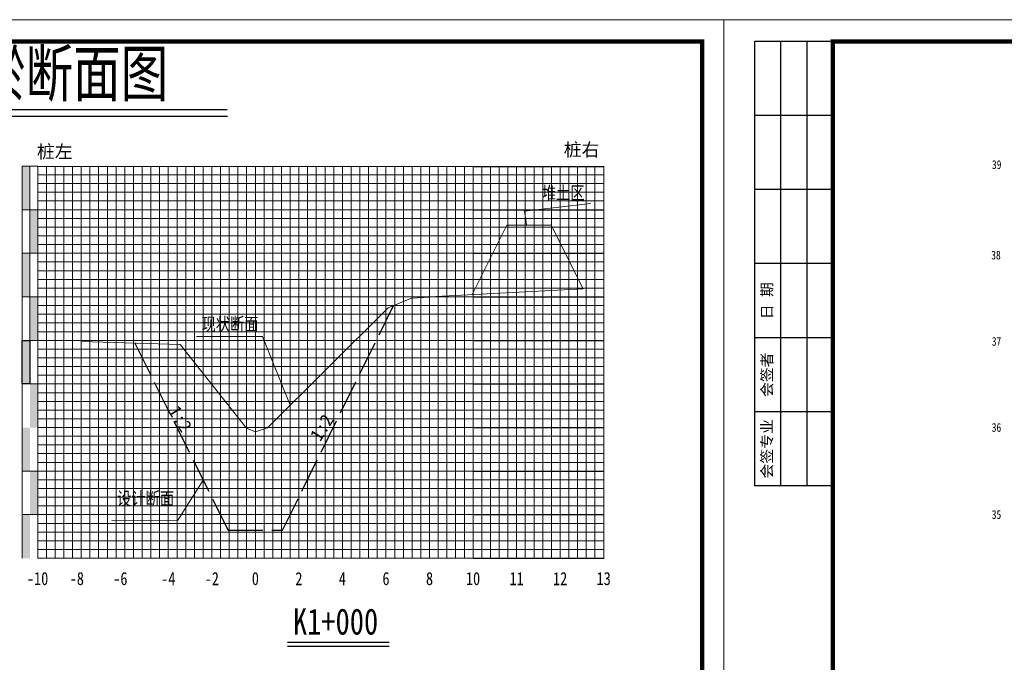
# Model space of a CAD drawing. Header units: millimetres. Extents: x -1851 to 142262423, y -629789 to 22327943.
# Tile 26 of 69: x 36239 to 36465, y 3871 to 4018. Entities that reach past the tile are written whole.
import ezdxf
from ezdxf.enums import TextEntityAlignment as Align

# ---------------------------------------------------------------- set-up
doc = ezdxf.new("R2010")
doc.units = ezdxf.units.MM
doc.linetypes.add('4415', pattern=[5, 4, -1])
for name, color, linetype, lineweight in [('2', 61, 'Continuous', 30), ('3', 8, 'Continuous', 5), ('dmx', 7, 'Continuous', 15)]:
    doc.layers.add(name, color=color, linetype=linetype, lineweight=lineweight)
doc.layers.add('DIMTEX', color=7, linetype='Continuous')
doc.layers.add('断面', color=7, linetype='Continuous')
doc.styles.add('STYLE2', font='txt', dxfattribs={"width": 0.8})
doc.styles.add('仿宋体', font='FangSong_GB2312.ttf', dxfattribs={"width": 0.8})
doc.styles.add('宋体', font='txt', dxfattribs={"height": 3.5})
doc.styles.add('等线体', font='simhei.ttf')

# ---------------------------------------------------------------- blocks, each defined once
blk = doc.blocks.new('tk')
at = {"lineweight": 0}
for p, q in [((6838.597780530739, 842.2295714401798), (6838.597780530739, 1139.229571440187)), ((6838.597780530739, 1139.229571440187), (7258.597780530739, 1139.229571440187)), ((7258.597780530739, 1139.229571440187), (7258.597780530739, 842.2295714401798))]:
    blk.add_line(p, q, dxfattribs=at)
for p, q in [((6863.597780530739, 1134.229571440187), (6845.597780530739, 1134.229571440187)), ((6845.597780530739, 1134.229571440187), (6845.597780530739, 1032.229571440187)), ((6851.597780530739, 1134.229571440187), (6851.597780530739, 1032.229571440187)), ((6857.597780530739, 1134.229571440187), (6857.597780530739, 1032.229571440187)), ((6863.597780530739, 1117.229571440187), (6845.597780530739, 1117.229571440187)), ((6863.597780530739, 1100.229571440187), (6845.597780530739, 1100.229571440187)), ((6863.597780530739, 1083.229571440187), (6845.597780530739, 1083.229571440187)), ((6863.597780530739, 1066.229571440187), (6845.597780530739, 1066.229571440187)), ((6863.597780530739, 1049.229571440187), (6845.597780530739, 1049.229571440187)), ((6863.597780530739, 1032.229571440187), (6845.597780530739, 1032.229571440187))]:
    blk.add_line(p, q)
at = {"lineweight": 0, "const_width": 1}
blk.add_lwpolyline([(6863.597780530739, 1134.229571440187), (7253.597780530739, 1134.229571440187), (7253.597780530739, 847.2295714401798), (6863.597780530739, 847.2295714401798)], close=True, dxfattribs=at)
at = {"char_height": 2.5, "attachment_point": 5, "rotation": 90, "style": '宋体'}
for s, insert in [('日 期', (6848.597780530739, 1074.729571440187)), ('会签者', (6848.597780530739, 1057.729571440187)), ('会签专业', (6848.597780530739, 1040.729571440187))]:
    blk.add_mtext(s, dxfattribs=dict(at, insert=insert))

msp = doc.modelspace()

# ---------------------------------------------------------------- hatches: boundary and pattern name
at = {"linetype": 'Continuous'}
for points in [[(36239.65106367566, 3984.470165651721), (36241.4510636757, 3984.470165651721), (36241.4510636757, 3974.470165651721), (36239.65106367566, 3974.470165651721)], [(36241.4510636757, 3974.470165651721), (36243.25106367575, 3974.470165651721), (36243.25106367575, 3964.470165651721), (36241.4510636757, 3964.470165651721)], [(36239.65106367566, 3964.470165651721), (36241.4510636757, 3964.470165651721), (36241.4510636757, 3954.470165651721), (36239.65106367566, 3954.470165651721)], [(36241.4510636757, 3954.470165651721), (36243.25106367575, 3954.470165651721), (36243.25106367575, 3944.470165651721), (36241.4510636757, 3944.470165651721)], [(36239.65106367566, 3944.470165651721), (36241.4510636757, 3944.470165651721), (36241.4510636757, 3934.470165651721), (36239.65106367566, 3934.470165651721)], [(36241.4510636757, 3934.470165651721), (36243.25106367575, 3934.470165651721), (36243.25106367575, 3924.470165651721), (36241.4510636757, 3924.470165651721)], [(36239.65106367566, 3924.470165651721), (36241.4510636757, 3924.470165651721), (36241.4510636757, 3914.470165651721), (36239.65106367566, 3914.470165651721)], [(36241.45742443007, 3914.494890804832), (36243.25742443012, 3914.494890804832), (36243.25742443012, 3904.494890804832), (36241.45742443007, 3904.494890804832)], [(36239.65106367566, 3904.466101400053), (36241.4510636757, 3904.466101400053), (36241.4510636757, 3894.466101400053), (36239.65106367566, 3894.466101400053)]]:
    msp.add_hatch(color=7, dxfattribs=at).paths.add_polyline_path(points)

# ---------------------------------------------------------------- linework, layer by layer
at = {"linetype": 'Continuous', "lineweight": 20, "flags": 128}
for points in [[(36355.51053694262, 3971.012419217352), (36355.02753669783, 3974.101797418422), (36370.23100041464, 3975.879741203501)], [(36301.25106367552, 3929.580282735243), (36294.90512580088, 3945.355313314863), (36279.75373611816, 3945.329000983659)], [(36281.25106367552, 3912.416980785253), (36275.41021595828, 3903.181831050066), (36260.25882627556, 3903.155518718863)]]:
    msp.add_lwpolyline(points, dxfattribs=at)
at = {"color": 1, "linetype": '4415', "lineweight": 30, "ltscale": 2}
msp.add_lwpolyline([(36265.54816760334, 3943.822772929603), (36287.00106367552, 3900.916980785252), (36299.50106367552, 3900.916980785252), (36324.99115195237, 3952.488824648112), (36324.99115195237, 3952.488824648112)], dxfattribs=at)
at = {"linetype": 'Continuous', "flags": 128}
msp.add_lwpolyline([(36239.65106367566, 3944.470165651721), (36241.4510636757, 3944.470165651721), (36241.4510636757, 3934.470165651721), (36239.65106367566, 3934.470165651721)], close=True, dxfattribs=at)
at = {"layer": '2', "color": 7, "lineweight": 15}
for points in [[(36243.25106367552, 3984.404065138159), (36343.25106367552, 3984.404065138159)], [(36253.25106367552, 3984.470165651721), (36253.25106367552, 3894.470165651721)], [(36263.25106367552, 3984.470165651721), (36263.25106367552, 3894.470165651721)], [(36273.25106367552, 3984.470165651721), (36273.25106367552, 3894.470165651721)], [(36283.25106367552, 3984.470165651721), (36283.25106367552, 3894.470165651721)], [(36303.25106367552, 3984.470165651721), (36303.25106367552, 3894.470165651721)], [(36313.25106367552, 3984.470165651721), (36313.25106367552, 3894.470165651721)], [(36323.25106367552, 3984.470165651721), (36323.25106367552, 3894.470165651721)], [(36333.25106367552, 3984.470165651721), (36333.25106367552, 3894.470165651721)], [(36343.25106367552, 3984.470165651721), (36343.25106367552, 3894.470165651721)], [(36353.25106367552, 3984.470165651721), (36353.25106367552, 3894.470165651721)], [(36363.25106367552, 3984.470165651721), (36363.25106367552, 3894.470165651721)], [(36373.25106367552, 3984.470165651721), (36373.25106367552, 3894.470165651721)], [(36243.25106367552, 3974.470165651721), (36343.25106367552, 3974.470165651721)], [(36243.25106367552, 3964.470165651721), (36343.25106367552, 3964.470165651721)], [(36243.25106367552, 3954.470165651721), (36343.25106367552, 3954.470165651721)], [(36243.25106367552, 3944.470165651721), (36343.25106367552, 3944.470165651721)], [(36243.25106367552, 3924.470165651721), (36343.25106367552, 3924.470165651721)], [(36243.25106367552, 3894.470165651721), (36343.25106367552, 3894.470165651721)]]:
    msp.add_lwpolyline(points, dxfattribs=at)
at = {"layer": '2', "color": 3, "lineweight": 15}
msp.add_lwpolyline([(36293.25106367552, 3984.470165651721), (36293.25106367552, 3894.470165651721)], dxfattribs=at)
at = {"layer": '2', "color": 7, "lineweight": 15, "flags": 128}
msp.add_lwpolyline([(36243.25106367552, 3934.470165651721), (36343.25106367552, 3934.470165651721)], dxfattribs=at)
at = {"layer": '2', "color": 0, "lineweight": 15}
for points in [[(36243.25106367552, 3914.470165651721), (36343.25106367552, 3914.470165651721)], [(36243.25106367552, 3904.470165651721), (36343.25106367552, 3904.470165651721)]]:
    msp.add_lwpolyline(points, dxfattribs=at)
at = {"layer": '3', "lineweight": 5}
for p, q in [((36343.25106367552, 3982.470165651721), (36363.25106367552, 3982.470165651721)), ((36343.25106367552, 3980.470165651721), (36363.25106367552, 3980.470165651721)), ((36363.25106367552, 3982.470165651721), (36373.25106367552, 3982.470165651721)), ((36363.25106367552, 3980.470165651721), (36373.25106367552, 3980.470165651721)), ((36343.25106367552, 3978.470165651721), (36363.25106367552, 3978.470165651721)), ((36363.25106367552, 3978.470165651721), (36373.25106367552, 3978.470165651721)), ((36343.25106367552, 3976.470165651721), (36363.25106367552, 3976.470165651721)), ((36363.25106367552, 3976.470165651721), (36373.25106367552, 3976.470165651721)), ((36343.25106367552, 3972.470165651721), (36363.25106367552, 3972.470165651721)), ((36363.25106367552, 3972.470165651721), (36373.25106367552, 3972.470165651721)), ((36343.25106367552, 3970.470165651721), (36363.25106367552, 3970.470165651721)), ((36363.25106367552, 3970.470165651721), (36373.25106367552, 3970.470165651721)), ((36343.25106367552, 3968.470165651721), (36363.25106367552, 3968.470165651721)), ((36363.25106367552, 3968.470165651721), (36373.25106367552, 3968.470165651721)), ((36343.25106367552, 3966.470165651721), (36363.25106367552, 3966.470165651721)), ((36363.25106367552, 3966.470165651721), (36373.25106367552, 3966.470165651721)), ((36343.25106367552, 3962.470165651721), (36363.25106367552, 3962.470165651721)), ((36363.25106367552, 3962.470165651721), (36373.25106367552, 3962.470165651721)), ((36343.25106367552, 3960.470165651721), (36363.25106367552, 3960.470165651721)), ((36363.25106367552, 3960.470165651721), (36373.25106367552, 3960.470165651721)), ((36343.25106367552, 3958.470165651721), (36363.25106367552, 3958.470165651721)), ((36363.25106367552, 3958.470165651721), (36373.25106367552, 3958.470165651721)), ((36343.25106367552, 3956.470165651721), (36363.25106367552, 3956.470165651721)), ((36363.25106367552, 3956.470165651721), (36373.25106367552, 3956.470165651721)), ((36343.25106367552, 3952.470165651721), (36363.25106367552, 3952.470165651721)), ((36363.25106367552, 3952.470165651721), (36373.25106367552, 3952.470165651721)), ((36343.25106367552, 3950.470165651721), (36363.25106367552, 3950.470165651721)), ((36363.25106367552, 3950.470165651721), (36373.25106367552, 3950.470165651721)), ((36343.25106367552, 3948.470165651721), (36363.25106367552, 3948.470165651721)), ((36343.25106367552, 3946.470165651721), (36363.25106367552, 3946.470165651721)), ((36363.25106367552, 3948.470165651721), (36373.25106367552, 3948.470165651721)), ((36363.25106367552, 3946.470165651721), (36373.25106367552, 3946.470165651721)), ((36343.25106367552, 3942.470165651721), (36363.25106367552, 3942.470165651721)), ((36363.25106367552, 3942.470165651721), (36373.25106367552, 3942.470165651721)), ((36343.25106367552, 3940.470165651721), (36363.25106367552, 3940.470165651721)), ((36363.25106367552, 3940.470165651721), (36373.25106367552, 3940.470165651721)), ((36343.25106367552, 3938.470165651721), (36363.25106367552, 3938.470165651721)), ((36363.25106367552, 3938.470165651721), (36373.25106367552, 3938.470165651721)), ((36343.25106367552, 3936.470165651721), (36363.25106367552, 3936.470165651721)), ((36363.25106367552, 3936.470165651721), (36373.25106367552, 3936.470165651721)), ((36343.25106367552, 3932.470165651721), (36363.25106367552, 3932.470165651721)), ((36363.25106367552, 3932.470165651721), (36373.25106367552, 3932.470165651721)), ((36343.25106367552, 3930.470165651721), (36363.25106367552, 3930.470165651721)), ((36343.25106367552, 3928.470165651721), (36363.25106367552, 3928.470165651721)), ((36363.25106367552, 3930.470165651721), (36373.25106367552, 3930.470165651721)), ((36363.25106367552, 3928.470165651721), (36373.25106367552, 3928.470165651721)), ((36343.25106367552, 3926.470165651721), (36363.25106367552, 3926.470165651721)), ((36363.25106367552, 3926.470165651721), (36373.25106367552, 3926.470165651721)), ((36343.25106367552, 3922.470165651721), (36363.25106367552, 3922.470165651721)), ((36363.25106367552, 3922.470165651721), (36373.25106367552, 3922.470165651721)), ((36343.25106367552, 3920.470165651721), (36363.25106367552, 3920.470165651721)), ((36363.25106367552, 3920.470165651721), (36373.25106367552, 3920.470165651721)), ((36343.25106367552, 3918.470165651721), (36363.25106367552, 3918.470165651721)), ((36363.25106367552, 3918.470165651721), (36373.25106367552, 3918.470165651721)), ((36343.25106367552, 3916.470165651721), (36363.25106367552, 3916.470165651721)), ((36363.25106367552, 3916.470165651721), (36373.25106367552, 3916.470165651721)), ((36343.25106367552, 3912.470165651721), (36363.25106367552, 3912.470165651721)), ((36363.25106367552, 3912.470165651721), (36373.25106367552, 3912.470165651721)), ((36343.25106367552, 3910.470165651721), (36363.25106367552, 3910.470165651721)), ((36363.25106367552, 3910.470165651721), (36373.25106367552, 3910.470165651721)), ((36343.25106367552, 3908.470165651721), (36363.25106367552, 3908.470165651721)), ((36363.25106367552, 3908.470165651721), (36373.25106367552, 3908.470165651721)), ((36343.25106367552, 3906.470165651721), (36363.25106367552, 3906.470165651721)), ((36363.25106367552, 3906.470165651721), (36373.25106367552, 3906.470165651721)), ((36343.25106367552, 3902.470165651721), (36363.25106367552, 3902.470165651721)), ((36363.25106367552, 3902.470165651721), (36373.25106367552, 3902.470165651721)), ((36343.25106367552, 3900.470165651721), (36363.25106367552, 3900.470165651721)), ((36363.25106367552, 3900.470165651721), (36373.25106367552, 3900.470165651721)), ((36343.25106367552, 3898.470165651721), (36363.25106367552, 3898.470165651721)), ((36363.25106367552, 3898.470165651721), (36373.25106367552, 3898.470165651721)), ((36343.25106367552, 3896.470165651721), (36363.25106367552, 3896.470165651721)), ((36363.25106367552, 3896.470165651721), (36373.25106367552, 3896.470165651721))]:
    msp.add_line(p, q, dxfattribs=at)
for points in [[(36245.25106367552, 3984.470165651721), (36245.25106367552, 3894.470165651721)], [(36247.25106367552, 3984.470165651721), (36247.25106367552, 3894.470165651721)], [(36249.25106367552, 3984.470165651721), (36249.25106367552, 3894.470165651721)], [(36251.25106367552, 3984.470165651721), (36251.25106367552, 3894.470165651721)], [(36255.25106367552, 3984.470165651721), (36255.25106367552, 3894.470165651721)], [(36257.25106367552, 3984.470165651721), (36257.25106367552, 3894.470165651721)], [(36259.25106367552, 3984.470165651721), (36259.25106367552, 3894.470165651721)], [(36261.25106367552, 3984.470165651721), (36261.25106367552, 3894.470165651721)], [(36265.25106367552, 3984.470165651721), (36265.25106367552, 3894.470165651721)], [(36267.25106367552, 3984.470165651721), (36267.25106367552, 3894.470165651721)], [(36269.25106367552, 3984.470165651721), (36269.25106367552, 3894.470165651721)], [(36271.25106367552, 3984.470165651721), (36271.25106367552, 3894.470165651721)], [(36275.25106367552, 3984.470165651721), (36275.25106367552, 3894.470165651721)], [(36277.25106367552, 3984.470165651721), (36277.25106367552, 3894.470165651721)], [(36279.25106367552, 3984.470165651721), (36279.25106367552, 3894.470165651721)], [(36281.25106367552, 3984.470165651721), (36281.25106367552, 3894.470165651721)], [(36285.25106367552, 3984.470165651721), (36285.25106367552, 3894.470165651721)], [(36287.25106367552, 3984.470165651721), (36287.25106367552, 3894.470165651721)], [(36289.25106367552, 3984.470165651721), (36289.25106367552, 3894.470165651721)], [(36291.25106367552, 3984.470165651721), (36291.25106367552, 3894.470165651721)], [(36295.25106367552, 3984.470165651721), (36295.25106367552, 3894.470165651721)], [(36297.25106367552, 3984.470165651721), (36297.25106367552, 3894.470165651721)], [(36299.25106367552, 3984.470165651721), (36299.25106367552, 3894.470165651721)], [(36301.25106367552, 3984.470165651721), (36301.25106367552, 3894.470165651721)], [(36305.25106367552, 3984.470165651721), (36305.25106367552, 3894.470165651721)], [(36307.25106367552, 3984.470165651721), (36307.25106367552, 3894.470165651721)], [(36309.25106367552, 3984.470165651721), (36309.25106367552, 3894.470165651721)], [(36311.25106367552, 3984.470165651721), (36311.25106367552, 3894.470165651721)], [(36315.25106367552, 3984.470165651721), (36315.25106367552, 3894.470165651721)], [(36317.25106367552, 3984.470165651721), (36317.25106367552, 3894.470165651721)], [(36319.25106367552, 3984.470165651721), (36319.25106367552, 3894.470165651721)], [(36321.25106367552, 3984.470165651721), (36321.25106367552, 3894.470165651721)], [(36325.25106367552, 3984.470165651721), (36325.25106367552, 3894.470165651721)], [(36327.25106367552, 3984.470165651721), (36327.25106367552, 3894.470165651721)], [(36329.25106367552, 3984.470165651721), (36329.25106367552, 3894.470165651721)], [(36331.25106367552, 3984.470165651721), (36331.25106367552, 3894.470165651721)], [(36335.25106367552, 3984.470165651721), (36335.25106367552, 3894.470165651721)], [(36337.25106367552, 3984.470165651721), (36337.25106367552, 3894.470165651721)], [(36339.25106367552, 3984.470165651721), (36339.25106367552, 3894.470165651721)], [(36341.25106367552, 3984.470165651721), (36341.25106367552, 3894.470165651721)], [(36345.25106367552, 3984.470165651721), (36345.25106367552, 3894.470165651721)], [(36347.25106367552, 3984.470165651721), (36347.25106367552, 3894.470165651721)], [(36349.25106367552, 3984.470165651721), (36349.25106367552, 3894.470165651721)], [(36351.25106367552, 3984.470165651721), (36351.25106367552, 3894.470165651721)], [(36355.25106367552, 3984.470165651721), (36355.25106367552, 3894.470165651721)], [(36357.25106367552, 3984.470165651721), (36357.25106367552, 3894.470165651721)], [(36359.25106367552, 3984.470165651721), (36359.25106367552, 3894.470165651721)], [(36361.25106367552, 3984.470165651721), (36361.25106367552, 3894.470165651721)], [(36365.25106367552, 3984.470165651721), (36365.25106367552, 3894.470165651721)], [(36367.25106367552, 3984.470165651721), (36367.25106367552, 3894.470165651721)], [(36369.25106367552, 3984.470165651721), (36369.25106367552, 3894.470165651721)], [(36371.25106367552, 3984.470165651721), (36371.25106367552, 3894.470165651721)], [(36243.25106367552, 3982.470165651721), (36343.25106367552, 3982.470165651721)], [(36243.25106367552, 3980.470165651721), (36343.25106367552, 3980.470165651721)], [(36243.25106367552, 3978.470165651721), (36343.25106367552, 3978.470165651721)], [(36243.25106367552, 3976.470165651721), (36343.25106367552, 3976.470165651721)], [(36243.25106367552, 3972.470165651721), (36343.25106367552, 3972.470165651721)], [(36243.25106367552, 3970.470165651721), (36343.25106367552, 3970.470165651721)], [(36243.25106367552, 3968.470165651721), (36343.25106367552, 3968.470165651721)], [(36243.25106367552, 3966.470165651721), (36343.25106367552, 3966.470165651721)], [(36243.25106367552, 3962.470165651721), (36343.25106367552, 3962.470165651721)], [(36243.25106367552, 3960.470165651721), (36343.25106367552, 3960.470165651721)], [(36243.25106367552, 3958.470165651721), (36343.25106367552, 3958.470165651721)], [(36243.25106367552, 3956.470165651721), (36343.25106367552, 3956.470165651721)], [(36243.25106367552, 3952.470165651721), (36343.25106367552, 3952.470165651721)], [(36243.25106367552, 3950.470165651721), (36343.25106367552, 3950.470165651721)], [(36243.25106367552, 3948.470165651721), (36343.25106367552, 3948.470165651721)], [(36243.25106367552, 3946.470165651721), (36343.25106367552, 3946.470165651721)], [(36243.25106367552, 3942.470165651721), (36343.25106367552, 3942.470165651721)], [(36243.25106367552, 3940.470165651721), (36343.25106367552, 3940.470165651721)], [(36243.25106367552, 3938.470165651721), (36343.25106367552, 3938.470165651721)], [(36243.25106367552, 3936.470165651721), (36343.25106367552, 3936.470165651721)], [(36243.25106367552, 3932.470165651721), (36343.25106367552, 3932.470165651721)], [(36243.25106367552, 3930.470165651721), (36343.25106367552, 3930.470165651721)], [(36243.25106367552, 3928.470165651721), (36343.25106367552, 3928.470165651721)], [(36243.25106367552, 3926.470165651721), (36343.25106367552, 3926.470165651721)], [(36243.25106367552, 3922.470165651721), (36343.25106367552, 3922.470165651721)], [(36243.25106367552, 3920.470165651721), (36343.25106367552, 3920.470165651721)], [(36243.25106367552, 3918.470165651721), (36343.25106367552, 3918.470165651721)], [(36243.25106367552, 3916.470165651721), (36343.25106367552, 3916.470165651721)], [(36243.25106367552, 3912.470165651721), (36343.25106367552, 3912.470165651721)], [(36243.25106367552, 3910.470165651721), (36343.25106367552, 3910.470165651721)], [(36243.25106367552, 3908.470165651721), (36343.25106367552, 3908.470165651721)], [(36243.25106367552, 3906.470165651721), (36343.25106367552, 3906.470165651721)], [(36243.25106367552, 3902.470165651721), (36343.25106367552, 3902.470165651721)], [(36243.25106367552, 3900.470165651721), (36343.25106367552, 3900.470165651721)], [(36243.25106367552, 3898.470165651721), (36343.25106367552, 3898.470165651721)], [(36243.25106367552, 3896.470165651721), (36343.25106367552, 3896.470165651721)]]:
    msp.add_lwpolyline(points, dxfattribs=at)
at = {"layer": '3', "color": 0, "lineweight": 5}
for points in [[(36239.65106367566, 3914.470165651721), (36343.25106367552, 3914.470165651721)], [(36239.65106367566, 3904.470165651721), (36343.25106367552, 3904.470165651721)]]:
    msp.add_lwpolyline(points, dxfattribs=at)
at = {"layer": 'DIMTEX', "color": 0, "linetype": 'Continuous'}
for p, q in [((36161.8572030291, 3997.453932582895), (36286.74704731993, 3997.453932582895)), ((36161.89326234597, 3995.967157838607), (36286.87091993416, 3995.967157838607)), ((36300.60474519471, 3874.249965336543), (36323.94983047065, 3874.249965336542)), ((36300.62523698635, 3875.212359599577), (36323.94983047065, 3875.212359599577))]:
    msp.add_line(p, q, dxfattribs=at)
at = {"layer": 'dmx', "linetype": 'Continuous', "lineweight": 15}
for p, q in [((36351.0325289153, 3970.932921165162), (36343.06028295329, 3954.985618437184)), ((36351.0325289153, 3970.932921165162), (36361.22337832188, 3970.932921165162)), ((36361.22337832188, 3970.932921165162), (36368.52789629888, 3956.323885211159)), ((36333.25106367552, 3954.470165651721), (36368.52789629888, 3956.323885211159))]:
    msp.add_line(p, q, dxfattribs=at)
at = {"layer": 'dmx', "linetype": 'Continuous', "lineweight": 15, "flags": 128}
for points in [[(36323.71981367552, 3951.971319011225), (36329.12188367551, 3954.170263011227), (36333.25106367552, 3954.392384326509)], [(36275.95899367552, 3943.508109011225), (36291.25106367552, 3924.337274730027), (36291.25106367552, 3924.337274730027), (36293.25106367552, 3923.470165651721), (36296.05983719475, 3924.407011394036), (36323.71981367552, 3951.971319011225)], [(36253.25106367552, 3944.194448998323), (36275.95899367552, 3943.508109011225)]]:
    msp.add_lwpolyline(points, dxfattribs=at)
at = {"layer": '断面'}
for p, q in [((36343.25106367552, 3984.404065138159), (36363.25106367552, 3984.404065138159)), ((36363.25106367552, 3984.404065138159), (36373.25106367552, 3984.404065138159)), ((36343.25106367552, 3974.470165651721), (36363.25106367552, 3974.470165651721)), ((36363.25106367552, 3974.470165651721), (36373.25106367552, 3974.470165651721)), ((36343.25106367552, 3964.470165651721), (36363.25106367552, 3964.470165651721)), ((36363.25106367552, 3964.470165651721), (36373.25106367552, 3964.470165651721)), ((36343.25106367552, 3954.470165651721), (36363.25106367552, 3954.470165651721)), ((36363.25106367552, 3954.470165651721), (36373.25106367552, 3954.470165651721)), ((36343.25106367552, 3944.470165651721), (36363.25106367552, 3944.470165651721)), ((36363.25106367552, 3944.470165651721), (36373.25106367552, 3944.470165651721)), ((36343.25106367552, 3934.470165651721), (36363.25106367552, 3934.470165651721)), ((36363.25106367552, 3934.470165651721), (36373.25106367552, 3934.470165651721)), ((36343.25106367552, 3924.470165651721), (36363.25106367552, 3924.470165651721)), ((36363.25106367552, 3924.470165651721), (36373.25106367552, 3924.470165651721)), ((36343.25106367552, 3914.470165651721), (36363.25106367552, 3914.470165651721)), ((36363.25106367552, 3914.470165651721), (36373.25106367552, 3914.470165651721)), ((36343.25106367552, 3904.470165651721), (36363.25106367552, 3904.470165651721)), ((36363.25106367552, 3904.470165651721), (36373.25106367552, 3904.470165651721)), ((36343.25106367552, 3894.470165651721), (36363.25106367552, 3894.470165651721)), ((36363.25106367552, 3894.470165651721), (36373.25106367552, 3894.470165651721))]:
    msp.add_line(p, q, dxfattribs=at)
at = {"layer": '断面', "color": 3, "lineweight": 15}
for points in [[(36243.25106367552, 3984.470165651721), (36239.65106367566, 3984.470165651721)], [(36239.65106367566, 3984.470165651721), (36239.65106367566, 3894.470165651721)], [(36241.4510636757, 3984.470165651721), (36241.4510636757, 3934.470165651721)], [(36243.25106367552, 3984.470165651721), (36243.25106367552, 3894.470165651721)], [(36243.25106367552, 3974.470165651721), (36239.65106367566, 3974.470165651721)], [(36243.25106367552, 3964.470165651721), (36239.65106367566, 3964.470165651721)], [(36243.25106367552, 3954.470165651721), (36239.65106367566, 3954.470165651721)], [(36243.25106367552, 3944.470165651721), (36239.65106367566, 3944.470165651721)], [(36239.65106367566, 3934.470165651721), (36243.25106367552, 3934.470165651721)]]:
    msp.add_lwpolyline(points, dxfattribs=at)
at = {"layer": '断面', "color": 7, "lineweight": 15}
msp.add_lwpolyline([(36243.25106367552, 3934.470165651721), (36343.25106367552, 3934.470165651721)], dxfattribs=at)

# ---------------------------------------------------------------- block references
at = {"layer": '断面'}
for p in [(29142.28328314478, 2878.858353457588), (29562.28328314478, 2878.858353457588)]:
    msp.add_blockref('tk', p, dxfattribs=at)

# ---------------------------------------------------------------- texts
at = {"style": '等线体'}
for s, p in [('桩左', (36243.07784437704, 3986.305615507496)), ('桩右', (36364.08895920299, 3986.763713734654))]:
    msp.add_text(s, height=3, dxfattribs=at).set_placement(p)
at = {"linetype": 'Continuous', "char_height": 3, "attachment_point": 1, "style": '仿宋体'}
for s, insert, width in [('堆土区', (36359.04515616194, 3979.850219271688), 18.82471715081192), ('现状断面', (36280.89259055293, 3949.70395165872), 37.93252298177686), ('设计断面', (36261.48287120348, 3909.670898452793), 37.93252298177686)]:
    msp.add_mtext(s, dxfattribs=dict(at, insert=insert, width=width))
at = {"layer": 'DIMTEX', "color": 0, "linetype": 'Continuous', "style": 'STYLE2', "width": 0.8}
for s, height, p in [('李台庄中沟清淤断面图', 10.5, (36164.03806631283, 4000.473792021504)), ('K1+000', 6, (36301.87144457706, 3876.937993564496))]:
    msp.add_text(s, height=height, dxfattribs=at).set_placement(p)
at = {"layer": '断面', "color": 7, "style": '等线体', "width": 0.8}
for s, p in [('39', (36462.4330184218, 3983.216917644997)), ('38', (36462.27354227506, 3962.459750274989)), ('37', (36462.39009343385, 3942.645348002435)), ('36', (36462.39009343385, 3922.888944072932)), ('35', (36462.39009343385, 3902.888944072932))]:
    msp.add_text(s, height=2, dxfattribs=at).set_placement(p, align=Align.BOTTOM_LEFT)
at = {"layer": '断面', "color": 7, "style": '仿宋体'}
for rotation, p in [(301.9850291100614, (36275.98556786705, 3926.470165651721)), (58.01497088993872, (36308.51655948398, 3924.470165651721))]:
    msp.add_text('1:2', height=3, rotation=rotation, dxfattribs=at).set_placement(p, align=Align.MIDDLE)
at = {"layer": '断面', "color": 7, "style": '等线体', "width": 0.8}
for s, p in [('-10', (36243.23517429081, 3889.777359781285)), ('-8', (36252.24096008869, 3889.777359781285)), ('-6', (36262.24096008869, 3889.777359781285)), ('-4', (36273.25106367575, 3889.777359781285)), ('-2', (36283.25106367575, 3889.777359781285)), ('0', (36293.25106367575, 3889.777359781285)), ('2', (36303.25106367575, 3889.777359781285)), ('4', (36313.25106367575, 3889.777359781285)), ('6', (36323.25106367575, 3889.777359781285)), ('8', (36333.25106367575, 3889.777359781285)), ('10', (36343.25106367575, 3889.777359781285)), ('11', (36353.25106367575, 3889.777359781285)), ('12', (36363.25106367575, 3889.777359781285)), ('13', (36373.25106367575, 3889.777359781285))]:
    msp.add_text(s, height=3, dxfattribs=at).set_placement(p, align=Align.MIDDLE)

doc.saveas('drawing.dxf')
